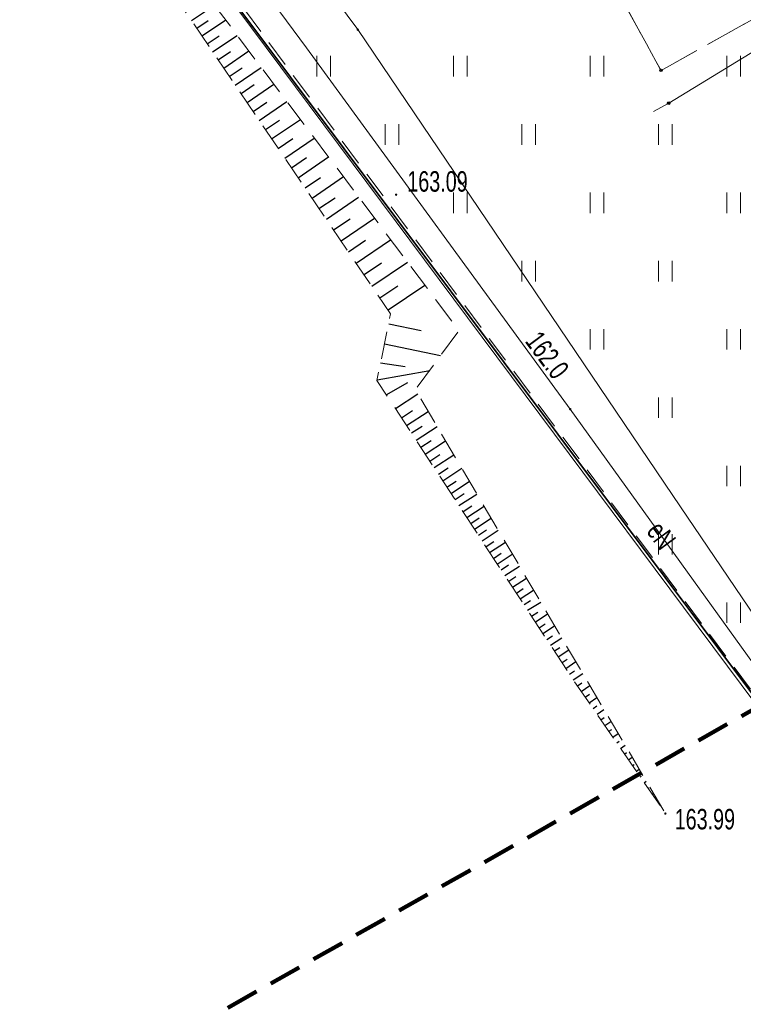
# Model space of a CAD drawing. Header units: metres. Extents: x 0 to 8443948, y 0 to 5887002.
# Tile 12 of 256: x 8442456 to 8442483, y 5886038 to 5886074. Entities that reach past the tile are written whole.
import ezdxf
from ezdxf.enums import TextEntityAlignment as Align

# ---------------------------------------------------------------- set-up
doc = ezdxf.new("R2010")
doc.units = ezdxf.units.M
doc.header["$MEASUREMENT"] = 0
for name, pattern in [('1.0_0.5', [1.5, 1, -0.5]), ('1.5_0.5', [2, 1.5, -0.5]), ('219-500', [0]), ('4', [1.8, 1.2, -0.6])]:
    doc.linetypes.add(name, pattern=pattern)
doc.layers.get('0').update_dxf_attribs({"color": 250, "linetype": 'CONTINUOUS', "lineweight": 5})
doc.layers.add('- ABM', color=200, linetype='CONTINUOUS', lineweight=30)
for name, color, linetype in [('000 Inne (niezydentyfikowane)', 253, 'CONTINUOUS'), ('219-działka ewidencyjna', 253, 'CONTINUOUS'), ('Obszar opracowania', 253, 'CONTINUOUS'), ('obszar utwardzony', 253, 'CONTINUOUS'), ('ogrodzenie trwałe', 253, 'CONTINUOUS'), ('pikieta sztuczna', 253, 'CONTINUOUS'), ('pikieta sztuczna-Atr2', 253, 'CONTINUOUS'), ('przewód elektroenergetyczny podziemny', 253, 'CONTINUOUS'), ('przewód elektroenergetyczny podziemny-Atr1', 253, 'CONTINUOUS'), ('przewód telekomunikacyjny podziemny', 253, 'CONTINUOUS'), ('Punkt roboczy BDOT GESUT K1', 7, 'CONTINUOUS'), ('rzędna', 253, 'CONTINUOUS'), ('rzędna-Atr2', 253, 'CONTINUOUS'), ('skarpa nieumocniona', 253, 'CONTINUOUS'), ('trawnik', 253, 'CONTINUOUS')]:
    doc.layers.add(name, color=color, linetype=linetype)
doc.styles.get("Standard").update_dxf_attribs({"font": 'Working1250', "width": 0.75})
doc.linetypes.add('902-500', pattern='A,3.75,0,[1,ksztalty.shx,S=0.5,R=0,X=0,Y=0],3.75', length=7.5)

# ---------------------------------------------------------------- blocks, each defined once
blk = doc.blocks.new('PW01')
at = {"linetype": 'Continuous', "lineweight": 13}
h = blk.add_hatch(color=0, dxfattribs=at)
edge = h.paths.add_edge_path()
edge.add_arc((0, 0), 0.045, 0, 360)
blk = doc.blocks.new('TU04')
at = {"color": 0, "linetype": 'Continuous', "lineweight": 13}
for p, q in [((0, 0), (0, 0.75)), ((0.5, 0), (0.5, 0.75))]:
    blk.add_line(p, q, dxfattribs=at)
blk = doc.blocks.new('PIKIETAW1891')
at = {"color": 0}
blk.add_circle((0, 0), 0.045, dxfattribs=at)
blk = doc.blocks.new('GBNMKOIU')
at = {"layer": 'obszar utwardzony', "color": 7, "linetype": '1.5_0.5', "lineweight": 18}
blk.add_lwpolyline([(-54.343, -486.957), (-54.284, -485.968), (-35.825, -487.011), (-35.469, -479.983), (-34.749, -465.933), (-34.717, -465.316), (-35.857, -465.253), (-45.074, -464.721), (-44.709, -459.302), (-54.91, -458.874), (-56.113, -458.819), (-66.317, -458.414)], dxfattribs=at)
at = {"layer": 'przewód elektroenergetyczny podziemny', "color": 1, "linetype": 'Continuous', "lineweight": 18}
blk.add_lwpolyline([(-34.483, -466.488), (-35.134, -478.861), (-34.592, -481.014), (-34.659, -487.409), (-34.694, -488.041)], dxfattribs=at)
at = {"layer": 'Punkt roboczy BDOT GESUT K1', "color": 6, "linetype": 'Continuous', "lineweight": 18, "rotation": 58.02224658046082}
for p in [(-35.825, -487.011), (-34.659, -487.409)]:
    blk.add_blockref('PIKIETAW1891', p, dxfattribs=at)
at = {"layer": 'trawnik', "color": 7, "linetype": 'Continuous', "lineweight": 18, "rotation": 58.02224658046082}
for p in [(-34.362, -485.085), (-30.121, -487.733), (-33.565, -488.53), (-37.01, -489.326), (-25.879, -490.381), (-29.324, -491.178), (-32.769, -491.974)]:
    blk.add_blockref('TU04', p, dxfattribs=at)

msp = doc.modelspace()

# ---------------------------------------------------------------- linework, layer by layer
at = {"layer": '000 Inne (niezydentyfikowane)', "color": 253, "linetype": 'Continuous', "lineweight": 25, "flags": 128}
for points in [[(8442462.76, 5886074.23), (8442463.6, 5886074.8)], [(8442462.95, 5886073.95), (8442463.37, 5886074.24)], [(8442463.14, 5886073.67), (8442464, 5886074.25)], [(8442463.33, 5886073.38), (8442463.77, 5886073.68)], [(8442463.53, 5886073.09), (8442464.43, 5886073.69)], [(8442463.73, 5886072.79), (8442464.19, 5886073.1)], [(8442463.94, 5886072.49), (8442464.86, 5886073.12)], [(8442464.14, 5886072.18), (8442464.61, 5886072.5)], [(8442464.36, 5886071.87), (8442465.31, 5886072.52)], [(8442464.57, 5886071.56), (8442465.05, 5886071.89)], [(8442464.79, 5886071.24), (8442465.77, 5886071.9)], [(8442465.01, 5886070.91), (8442465.51, 5886071.25)], [(8442465.23, 5886070.58), (8442466.25, 5886071.27)], [(8442465.46, 5886070.24), (8442465.98, 5886070.59)], [(8442465.69, 5886069.9), (8442466.74, 5886070.61)], [(8442465.93, 5886069.55), (8442466.46, 5886069.92)], [(8442466.17, 5886069.2), (8442467.25, 5886069.93)], [(8442466.41, 5886068.84), (8442466.96, 5886069.22)], [(8442466.66, 5886068.48), (8442467.77, 5886069.24)], [(8442466.91, 5886068.11), (8442467.48, 5886068.49)], [(8442467.17, 5886067.73), (8442468.32, 5886068.52)], [(8442467.42, 5886067.35), (8442468.01, 5886067.75)], [(8442467.69, 5886066.97), (8442468.87, 5886067.77)], [(8442467.95, 5886066.57), (8442468.56, 5886066.98)], [(8442468.23, 5886066.17), (8442469.45, 5886067)], [(8442468.78, 5886065.35), (8442470.04, 5886066.21)], [(8442468.5, 5886065.77), (8442469.12, 5886066.19)], [(8442469.07, 5886064.94), (8442469.71, 5886065.37)], [(8442469.35, 5886064.51), (8442470.66, 5886065.39)], [(8442469.65, 5886064.08), (8442470.31, 5886064.53)], [(8442469.95, 5886063.64), (8442471.29, 5886064.55)], [(8442469.97, 5886063.13), (8442471.16, 5886062.89)], [(8442469.82, 5886062.4), (8442471.87, 5886061.98)], [(8442469.67, 5886061.71), (8442470.57, 5886061.57)], [(8442469.55, 5886061.09), (8442471.47, 5886061.43)], [(8442469.88, 5886060.54), (8442470.67, 5886060.99)], [(8442470.22, 5886060.03), (8442471.04, 5886060.57)], [(8442470.44, 5886059.69), (8442470.84, 5886059.96)], [(8442470.62, 5886059.41), (8442471.42, 5886059.93)], [(8442470.8, 5886059.14), (8442471.19, 5886059.39)], [(8442470.97, 5886058.87), (8442471.74, 5886059.38)], [(8442471.14, 5886058.62), (8442471.52, 5886058.86)], [(8442471.31, 5886058.36), (8442472.05, 5886058.85)], [(8442471.47, 5886058.11), (8442471.84, 5886058.35)], [(8442471.63, 5886057.87), (8442472.35, 5886058.34)], [(8442471.79, 5886057.63), (8442472.15, 5886057.86)], [(8442471.95, 5886057.39), (8442472.64, 5886057.85)], [(8442472.1, 5886057.15), (8442472.44, 5886057.38)], [(8442472.25, 5886056.92), (8442472.93, 5886057.37)], [(8442472.4, 5886056.7), (8442472.73, 5886056.92)], [(8442472.54, 5886056.48), (8442473.2, 5886056.9)], [(8442472.69, 5886056.26), (8442473.01, 5886056.47)], [(8442472.83, 5886056.04), (8442473.46, 5886056.46)], [(8442472.97, 5886055.83), (8442473.28, 5886056.03)], [(8442473.11, 5886055.62), (8442473.72, 5886056.02)], [(8442473.25, 5886055.4), (8442473.55, 5886055.6)], [(8442473.39, 5886055.19), (8442473.98, 5886055.58)], [(8442473.53, 5886054.98), (8442473.82, 5886055.17)], [(8442473.66, 5886054.77), (8442474.24, 5886055.14)], [(8442473.8, 5886054.55), (8442474.08, 5886054.74)], [(8442473.94, 5886054.34), (8442474.49, 5886054.7)], [(8442474.08, 5886054.13), (8442474.35, 5886054.31)], [(8442474.22, 5886053.92), (8442474.75, 5886054.27)], [(8442474.36, 5886053.71), (8442474.62, 5886053.88)], [(8442474.5, 5886053.49), (8442475.01, 5886053.83)], [(8442474.64, 5886053.28), (8442474.89, 5886053.45)], [(8442474.78, 5886053.07), (8442475.27, 5886053.39)], [(8442474.92, 5886052.86), (8442475.16, 5886053.01)], [(8442475.05, 5886052.65), (8442475.53, 5886052.95)], [(8442475.19, 5886052.43), (8442475.42, 5886052.58)], [(8442475.33, 5886052.22), (8442475.78, 5886052.52)], [(8442475.47, 5886052.01), (8442475.69, 5886052.15)], [(8442475.61, 5886051.8), (8442476.04, 5886052.08)], [(8442475.75, 5886051.58), (8442475.96, 5886051.72)], [(8442475.89, 5886051.37), (8442476.3, 5886051.64)], [(8442476.03, 5886051.16), (8442476.23, 5886051.29)], [(8442476.17, 5886050.95), (8442476.56, 5886051.2)], [(8442476.31, 5886050.74), (8442476.5, 5886050.86)], [(8442476.45, 5886050.52), (8442476.82, 5886050.77)], [(8442476.58, 5886050.31), (8442476.76, 5886050.43)], [(8442476.72, 5886050.1), (8442477.07, 5886050.34)], [(8442476.87, 5886049.89), (8442477.03, 5886050)], [(8442477.01, 5886049.68), (8442477.33, 5886049.9)], [(8442477.16, 5886049.47), (8442477.31, 5886049.58)], [(8442477.3, 5886049.26), (8442477.58, 5886049.46)], [(8442477.45, 5886049.06), (8442477.58, 5886049.15)], [(8442477.59, 5886048.85), (8442477.84, 5886049.02)], [(8442477.73, 5886048.64), (8442477.85, 5886048.72)], [(8442477.88, 5886048.43), (8442478.1, 5886048.58)], [(8442478.02, 5886048.22), (8442478.13, 5886048.29)], [(8442478.17, 5886048.01), (8442478.36, 5886048.14)], [(8442478.31, 5886047.8), (8442478.4, 5886047.86)], [(8442478.45, 5886047.59), (8442478.62, 5886047.71)], [(8442478.6, 5886047.38), (8442478.67, 5886047.44)], [(8442478.74, 5886047.18), (8442478.88, 5886047.27)], [(8442478.89, 5886046.97), (8442478.95, 5886047.01)], [(8442479.03, 5886046.76), (8442479.13, 5886046.83)], [(8442479.17, 5886046.55), (8442479.22, 5886046.58)], [(8442479.32, 5886046.34), (8442479.39, 5886046.39)], [(8442479.46, 5886046.13), (8442479.49, 5886046.15)], [(8442479.61, 5886045.92), (8442479.65, 5886045.95)], [(8442479.75, 5886045.71), (8442479.77, 5886045.72)], [(8442479.9, 5886045.51), (8442479.91, 5886045.51)]]:
    msp.add_lwpolyline(points, dxfattribs=at)
at = {"layer": '219-działka ewidencyjna', "color": 253, "linetype": '219-500', "lineweight": 18, "flags": 128}
msp.add_lwpolyline([(8442497.62, 5886030.12), (8442459.7, 5886081.03)], dxfattribs=at)
at = {"layer": 'Obszar opracowania', "color": 132, "linetype": '4', "lineweight": 200, "flags": 128}
msp.add_lwpolyline([(8442458.55, 5886034.95), (8442518.17, 5885958.05), (8442584.5, 5885845.16), (8442759.83, 5885930.18), (8442706.56, 5886026.84), (8442661.75, 5886007.44), (8442603.9, 5886098.45), (8442577.09, 5886102.33)], close=True, dxfattribs=at)
at = {"layer": 'ogrodzenie trwałe', "color": 253, "linetype": '902-500', "lineweight": 35, "flags": 128}
msp.add_lwpolyline([(8442493.75, 5886035.59), (8442450.74, 5886093.06)], dxfattribs=at)
at = {"layer": 'przewód elektroenergetyczny podziemny', "color": 1, "linetype": 'Continuous', "lineweight": 18, "flags": 128}
msp.add_lwpolyline([(8442457.48, 5886085.56), (8442457.73, 5886085.71), (8442466.97, 5886073.23), (8442476.61, 5886060.01), (8442484.69, 5886048.78), (8442492.74, 5886038.67), (8442495.23, 5886040.62), (8442498.47, 5886042.91), (8442497.29, 5886044.53), (8442496.47, 5886050.08)], dxfattribs=at)
at = {"layer": 'przewód telekomunikacyjny podziemny', "color": 30, "linetype": 'Continuous', "lineweight": 18, "flags": 128}
msp.add_lwpolyline([(8442485.87, 5886048.71), (8442480.64, 5886056.43), (8442468.84, 5886073.9), (8442453.09, 5886095.09), (8442464.32, 5886101.44), (8442475.13, 5886107.34), (8442475.64, 5886107.66), (8442475.74, 5886108.01), (8442475.64, 5886108.21), (8442475.9, 5886108.3), (8442476.04, 5886109.03), (8442475.58, 5886109.96), (8442471.84, 5886115.15), (8442461.68, 5886127.39)], dxfattribs=at)
at = {"layer": 'skarpa nieumocniona', "color": 253, "linetype": '1.0_0.5', "lineweight": 18, "flags": 128}
msp.add_lwpolyline([(8442480.03, 5886045.31), (8442470.95, 5886060.72), (8442472.54, 5886062.89), (8442463.31, 5886075.18), (8442459.15, 5886080.97), (8442459.47, 5886079.07), (8442470.04, 5886063.5), (8442469.54, 5886061.06), (8442476.69, 5886050.15)], close=True, dxfattribs=at)
msp.add_lwpolyline([(8442480.03, 5886045.31), (8442470.95, 5886060.72), (8442472.54, 5886062.89), (8442463.31, 5886075.18), (8442459.15, 5886080.97), (8442459.47, 5886079.07), (8442470.04, 5886063.5), (8442469.54, 5886061.06), (8442476.69, 5886050.15)], close=True, dxfattribs=at)
at = {"layer": 'trawnik', "color": 253, "linetype": '1.0_0.5', "lineweight": 18, "flags": 128}
msp.add_lwpolyline([(8442457.89, 5886096.47), (8442457.69, 5886096.88), (8442450.74, 5886093.06), (8442459.26, 5886081.93), (8442493.75, 5886035.59), (8442494.31, 5886036.29), (8442509.2, 5886039.47), (8442499.02, 5886058.04), (8442497.49, 5886060.82), (8442496.58, 5886060.34), (8442487.76, 5886076.16), (8442498.68, 5886082.12), (8442498.38, 5886082.66), (8442486.08, 5886075.83), (8442479.93, 5886072.41), (8442471.04, 5886088.62), (8442459.78, 5886082.49), (8442452.46, 5886093.49)], close=True, dxfattribs=at)

# ---------------------------------------------------------------- block references
at = {"layer": '- ABM', "color": 1, "linetype": 'Continuous', "lineweight": 35, "rotation": 301.977755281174}
msp.add_blockref('GBNMKOIU', (8442912.012, 5886299.937), dxfattribs=at)
at = {"layer": 'pikieta sztuczna', "color": 253, "linetype": 'Continuous', "lineweight": 13}
for p in [(8442470.24, 5886067.86), (8442480.09, 5886045.21)]:
    msp.add_blockref('PW01', p, dxfattribs=at)
at = {"layer": 'rzędna', "color": 30, "linetype": 'Continuous', "lineweight": 18}
msp.add_blockref('PW01', (8442468.84, 5886073.9), dxfattribs=at)
at = {"layer": 'rzędna', "color": 1, "linetype": 'Continuous', "lineweight": 18}
msp.add_blockref('PW01', (8442476.61, 5886060.01), dxfattribs=at)
at = {"layer": 'trawnik', "color": 253, "linetype": 'Continuous', "lineweight": 18}
for p in [(8442467.339, 5886072.189), (8442472.339, 5886072.189), (8442477.339, 5886072.189), (8442482.339, 5886072.189), (8442469.839, 5886069.689), (8442474.839, 5886069.689), (8442479.839, 5886069.689), (8442472.339, 5886067.189), (8442477.339, 5886067.189), (8442482.339, 5886067.189), (8442474.839, 5886064.689), (8442479.839, 5886064.689), (8442477.339, 5886062.189), (8442482.339, 5886062.189), (8442479.839, 5886059.689), (8442482.339, 5886057.189), (8442479.839, 5886054.689), (8442482.339, 5886052.189)]:
    msp.add_blockref('TU04', p, dxfattribs=at)

# ---------------------------------------------------------------- texts
at = {"layer": 'pikieta sztuczna-Atr2', "color": 253, "width": 0.72}
for s, p in [('163.09', (8442470.65, 5886067.97)), ('163.99', (8442480.43, 5886044.63))]:
    msp.add_text(s, height=0.75, dxfattribs=at).set_placement(p)
at = {"layer": 'przewód elektroenergetyczny podziemny-Atr1', "color": 1, "width": 0.72}
msp.add_text('eN', height=0.75, rotation=306.446, dxfattribs=at).set_placement((8442479.67, 5886055.76), align=Align.MIDDLE_LEFT)
at = {"layer": 'rzędna-Atr2', "color": 253, "width": 0.72}
msp.add_text('162.0', height=0.75, rotation=306.75, dxfattribs=at).set_placement((8442474.93, 5886062.49))

doc.saveas('drawing.dxf')
